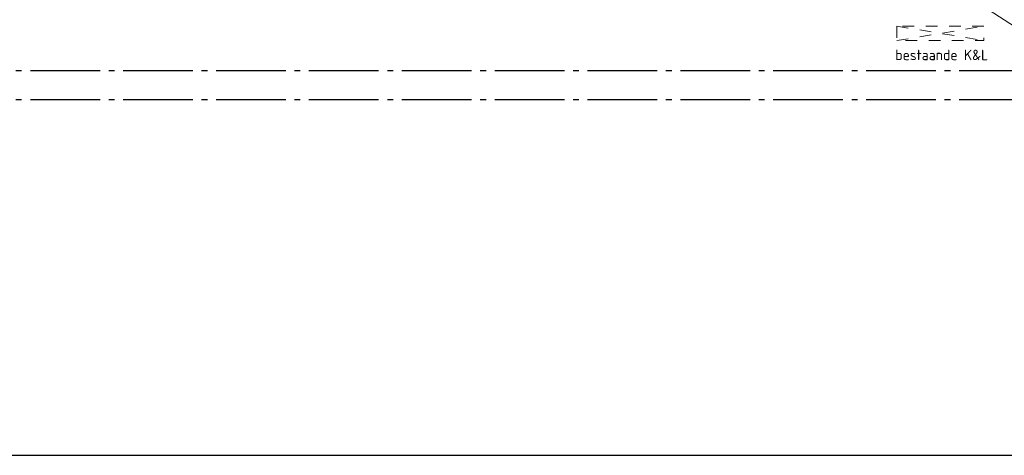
# Model space of a CAD drawing. Header units: metres. Extents: x 180716 to 180809, y 418548 to 418668.
# Tile 8 of 148: x 180730 to 180747, y 418548 to 418555. Entities that reach past the tile are written whole.
import ezdxf

# ---------------------------------------------------------------- set-up
doc = ezdxf.new("R2010")
doc.units = ezdxf.units.M
doc.linetypes.add('AL-NAP_LIJN', pattern=[15.25, 12, -1.5, 0.25, -1.5])
doc.linetypes.add('NLCS-HIDDEN', pattern=[4, 2, -2])
for name, color, linetype, lineweight in [('B-WE-GW-WATERGANG-GD', 253, 'Continuous', 0), ('B-WE-KL-STROOK-GD', 8, 'NLCS-HIDDEN', 18), ('N-WE-GW-BERM-GD', 90, 'Continuous', 30), ('N-WE-WH-WATERPEIL_WINTERPEIL-GD', 150, 'AL-NAP_LIJN', 25), ('N-WE-WH-WATERPEIL_ZOMERPEIL-GD', 150, 'AL-NAP_LIJN', 25), ('X-XX-AL-PRINCIPEPROFIEL-T18', 1, 'Continuous', 18)]:
    doc.layers.add(name, color=color, linetype=linetype, lineweight=lineweight)
doc.layers.add('X-XX-AL-HULPLIJN-GD', color=155, linetype='Continuous', lineweight=25, plot=False)
doc.styles.add('NLCS-ISO-M100-T18', font='NLCS-ISO.ttf', dxfattribs={"height": 0.18})

# ---------------------------------------------------------------- blocks, each defined once
blk = doc.blocks.new('A$Cf3f7b027')
at = {"layer": 'B-WE-KL-STROOK-GD', "ltscale": 0.1, "flags": 128}
blk.add_lwpolyline([(0, 0.25), (0, 0), (1.5, 0), (1.5, 0.25)], close=True, dxfattribs=at)
for points in [[(0, 0.25), (1.5, 0)], [(0, 0), (1.5, 0.25)]]:
    blk.add_lwpolyline(points, dxfattribs=at)

msp = doc.modelspace()

# ---------------------------------------------------------------- linework, layer by layer
at = {"layer": 'B-WE-GW-WATERGANG-GD', "flags": 128}
msp.add_lwpolyline([(180746.571, 418555.331), (180747.449, 418554.771), (180748.803, 418553.942), (180749.246, 418553.984), (180749.72, 418554.033), (180750.525, 418554.334), (180751.028, 418554.533)], dxfattribs=at)
at = {"layer": 'N-WE-WH-WATERPEIL_WINTERPEIL-GD', "ltscale": 0.1, "flags": 128}
msp.add_lwpolyline([(180717.255, 418553.795), (180753.238, 418553.795)], dxfattribs=at)
at = {"layer": 'N-WE-WH-WATERPEIL_ZOMERPEIL-GD', "ltscale": 0.1, "flags": 128}
msp.add_lwpolyline([(180717.255, 418554.295), (180753.238, 418554.295)], dxfattribs=at)
at = {"layer": 'X-XX-AL-HULPLIJN-GD', "flags": 128}
msp.add_lwpolyline([(180756.155, 418567.659), (180716.155, 418567.659), (180716.155, 418547.659), (180756.155, 418547.659)], close=True, dxfattribs=at)

# ---------------------------------------------------------------- block references
at = {"layer": 'N-WE-GW-BERM-GD'}
msp.add_blockref('A$Cf3f7b027', (180744.983, 418554.807), dxfattribs=at)

# ---------------------------------------------------------------- texts
at = {"layer": 'X-XX-AL-PRINCIPEPROFIEL-T18', "insert": (180746.558, 418554.65), "char_height": 0.18, "width": 2.01493, "attachment_point": 3, "style": 'NLCS-ISO-M100-T18'}
msp.add_mtext('bestaande K&L', dxfattribs=at)

doc.saveas('drawing.dxf')
